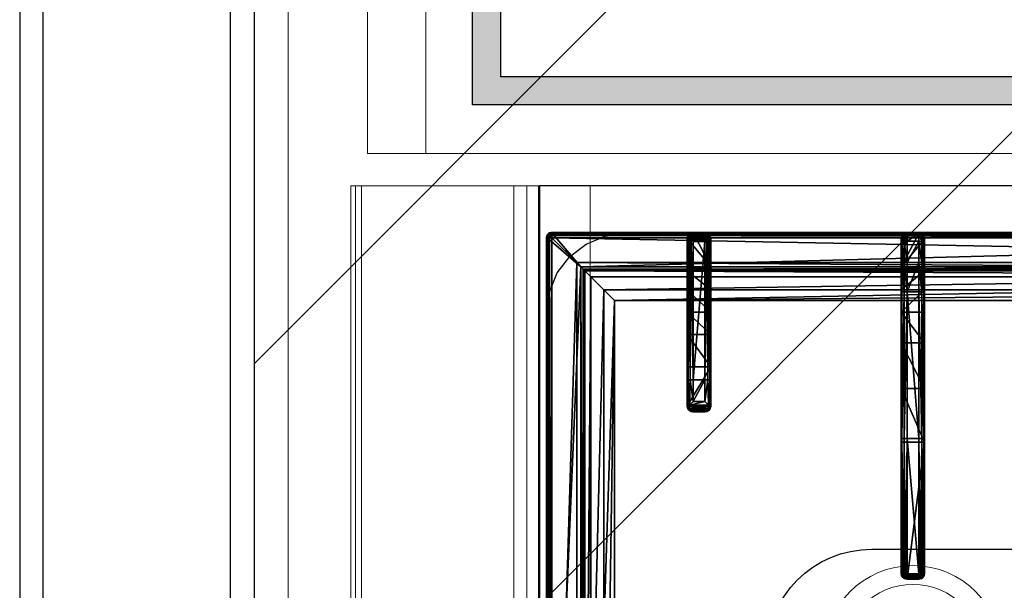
# Model space of a CAD drawing. Header units: millimetres. Extents: x 103872 to 294171, y 5570 to 32737.
# Tile 80 of 117: x 134458 to 134878, y 11881 to 12124. Entities that reach past the tile are written whole.
import ezdxf

# ---------------------------------------------------------------- set-up
doc = ezdxf.new("R2010")
doc.units = ezdxf.units.MM
doc.header["$LTSCALE"] = 2.5
doc.linetypes.add('CONTINUA', pattern=[0])
doc.linetypes.add('DASHED', pattern=[19.05, 12.7, -6.35])
for name, color, linetype, lineweight in [('CKD Equipments', 252, 'Continuous', 0), ('Dimension', 40, 'Continuous', 0), ('EQUIPMENT', 210, 'Continuous', 0), ('WALL', 132, 'Continuous', 25)]:
    doc.layers.add(name, color=color, linetype=linetype, lineweight=lineweight)
for name, color, linetype in [('IQ_200_3D', 1, 'Continuous'), ('IQ_204_2D', 7, 'CONTINUA'), ('IQ_204_3D', 7, 'Continuous')]:
    doc.layers.add(name, color=color, linetype=linetype)

# ---------------------------------------------------------------- blocks, each defined once
blk = doc.blocks.new('*U43')
at = {"color": 8}
for points in [[(0, 0), (6936.3, 0), (6936.3, -10), (0, -10)], [(0, -100), (6936.3, -100), (6936.3, -90), (0, -90)]]:
    blk.add_lwpolyline(points, close=True, dxfattribs=at)
blk = doc.blocks.new('ELECTROLUX-MC7-TOPFYERBRURNERS4')
at = {"layer": 'IQ_200_3D', "color": 8}
for points, invisible_edges in [([(400, -80.5, 900), (454.11, -83.5, 900), (745.89, -83.5, 900), (800, -80.5, 900)], 5), ([(745.89, -83.5, 900), (754.63, -84.65, 900), (800, -80.5, 900)], 10), ([(754.63, -84.65, 900), (762.78, -88.02, 900), (800, -80.5, 900)], 10), ([(762.78, -88.02, 900), (769.77, -93.39, 900), (800, -80.5, 900)], 10), ([(769.77, -93.39, 900), (775.14, -100.38, 900), (800, -80.5, 900)], 10), ([(775.14, -100.38, 900), (778.51, -108.53, 900), (800, -80.5, 900)], 10), ([(778.51, -108.53, 900), (779.66, -117.26, 900), (800, -80.5, 900)], 10), ([(800, -80.5, 900), (779.66, -117.26, 900), (779.66, -619.74, 900), (800, -655, 900)], 5)]:
    blk.add_3dface(points, dxfattribs=dict(at, invisible_edges=invisible_edges))
at = {"layer": 'IQ_204_2D', "color": 8}
for p, q in [((422, -83.5), (778, -83.5)), ((780, -651.5), (780, -85.5)), ((703.52, -146), (703.52, -151)), ((705.63, -146), (703.52, -146)), ((705.63, -151), (705.63, -146)), ((705.96, -143.5), (708.09, -143.5)), ((707.98, -146), (717.19, -146)), ((707.98, -146), (707.98, -151)), ((717.24, -143.5), (708.09, -143.5)), ((717.19, -146), (778, -146)), ((717.19, -151), (717.19, -146)), ((777.53, -143.5), (717.24, -143.5)), ((778, -151), (778, -146)), ((780, -151), (780, -146)), ((780, -151), (780, -146)), ((703.52, -151), (705.63, -151)), ((717.19, -151), (707.98, -151)), ((778, -151), (717.19, -151)), ((708.09, -153.5), (705.96, -153.5)), ((708.09, -153.5), (717.24, -153.5)), ((717.24, -153.5), (777.53, -153.5)), ((634.69, -234.75), (635.11, -234.75)), ((635.11, -234.75), (692.24, -234.75)), ((692.24, -234.75), (754.69, -234.75)), ((754.69, -237.25), (754.69, -234.75)), ((754.69, -234.75), (777.19, -234.75)), ((632.19, -237.25), (632.19, -242.25)), ((632.64, -237.25), (632.19, -237.25)), ((632.64, -237.25), (632.64, -242.25)), ((632.73, -236.66), (632.73, -242.84)), ((634.54, -237.25), (634.54, -242.25)), ((692.19, -237.25), (634.54, -237.25)), ((692.19, -237.25), (692.19, -242.25)), ((754.69, -237.25), (692.19, -237.25)), ((754.69, -237.25), (754.69, -242.25)), ((779.69, -237.25), (754.69, -237.25)), ((779.69, -237.25), (779.69, -242.25)), ((632.19, -242.25), (632.64, -242.25)), ((634.54, -242.25), (692.19, -242.25)), ((692.19, -242.25), (754.69, -242.25)), ((754.69, -244.75), (754.69, -242.25)), ((754.69, -242.25), (779.69, -242.25)), ((635.11, -244.75), (634.69, -244.75)), ((692.24, -244.75), (635.11, -244.75)), ((754.69, -244.75), (692.24, -244.75)), ((777.19, -244.75), (754.69, -244.75))]:
    blk.add_line(p, q, dxfattribs=at)
blk.add_lwpolyline([(751.02, -112.48), (448.98, -112.48), (448.98, -624.52), (751.02, -624.52)], close=True, dxfattribs=at)
blk.add_lwpolyline([(555, -353.5), (555, -222.25, -1), (645, -222.25), (645, -353.5)], format="xyb", dxfattribs=at)
for centre, radius, start, end in [((778, -85.5), 2, 0, 90), ((777.19, -237.25), 2.5, 0, 90), ((777.19, -242.25), 2.5, 270, 0)]:
    blk.add_arc(centre, radius, start, end, dxfattribs=at)
at = {"layer": 'IQ_204_2D', "color": 8, "extrusion": (0, 0, -1)}
for centre, major_axis, ratio, start_param, end_param in [((708.09, -146), (1.92, 1.92), 0.8391, 4.014257, 4.690572), ((708.09, -146), (0, 2.5), 0.84544, -0.894481, 0), ((708.09, -146), (-2.5, 2.5), 0.02182, 4.734206, 5.410521), ((717.24, -146), (0, 2.5), 0.02182, 4.712389, 6.283185), ((777.53, -146), (0, 2.5), 0.948965, 0, 0.895145), ((708.09, -151), (-1.92, 1.92), 0.8391, 4.734206, 5.410521), ((708.09, -151), (2.5, 2.5), 0.02182, 4.014257, 4.690572), ((717.24, -151), (0, 2.5), 0.02182, 3.141593, 4.712389), ((708.09, -151), (0, 2.5), 0.84544, 3.141593, 4.036074), ((777.53, -151), (0, 2.5), 0.948965, 2.246448, 3.141593), ((634.69, -237.25), (-2.5, 0), 0.99863, 0, 1.570796), ((635.11, -237.25), (0, 2.5), 0.951091, -0.914364, 0), ((692.24, -237.25), (0, 2.5), 0.02182, -1.570796, 0), ((636.11, -237.25), (3.47, 0), 0.720185, 3.141593, 3.380139), ((634.69, -242.25), (-2.5, 0), 0.99863, 4.712389, 6.283185), ((636.11, -242.25), (-3.47, 0), 0.720185, -0.238546, 0), ((692.24, -242.25), (0, 2.5), 0.02182, 3.141593, 4.712389), ((635.11, -242.25), (0, 2.5), 0.951091, 3.141593, 4.055957)]:
    blk.add_ellipse(centre, major_axis=major_axis, ratio=ratio, start_param=start_param, end_param=end_param, dxfattribs=at)
at = {"layer": 'IQ_204_2D', "color": 8}
for points, knots in [([(703.52, -146), (703.52, -145.84), (703.54, -145.68), (703.6, -145.36), (703.65, -145.2), (703.77, -144.89), (703.85, -144.74), (704.03, -144.47), (704.13, -144.34), (704.35, -144.12), (704.47, -144.02), (704.74, -143.83), (704.88, -143.75), (705.18, -143.63), (705.34, -143.58), (705.65, -143.51), (705.81, -143.5), (705.96, -143.5)], [15.096253, 15.096253, 15.096253, 15.096253, 15.567018, 15.567018, 16.037783, 16.037783, 16.508548, 16.508548, 16.979314, 16.979314, 17.45135, 17.45135, 17.923386, 17.923386, 18.395422, 18.395422, 18.867458, 18.867458, 18.867458, 18.867458]), ([(778, -146), (778.13, -145.86), (778.26, -145.71), (778.53, -145.41), (778.67, -145.25), (779.01, -144.87), (779.21, -144.64), (779.38, -144.44)], [0, 0, 0, 0, 0.576945, 0.576945, 1.153889, 1.153889, 2.068716, 2.068716, 2.068716, 2.068716]), ([(779.38, -144.44), (779.55, -144.64), (779.69, -144.87), (779.86, -145.25), (779.91, -145.41), (779.97, -145.71), (779.99, -145.86), (780, -146)], [11.858599, 11.858599, 11.858599, 11.858599, 12.773425, 12.773425, 13.35037, 13.35037, 13.927314, 13.927314, 13.927314, 13.927314]), ([(705.96, -153.5), (705.81, -153.5), (705.65, -153.49), (705.34, -153.42), (705.18, -153.37), (704.88, -153.25), (704.74, -153.17), (704.47, -152.98), (704.35, -152.88), (704.13, -152.66), (704.03, -152.53), (703.85, -152.26), (703.77, -152.11), (703.65, -151.8), (703.6, -151.64), (703.54, -151.32), (703.52, -151.16), (703.52, -151)], [3.776921, 3.776921, 3.776921, 3.776921, 4.248957, 4.248957, 4.720993, 4.720993, 5.193029, 5.193029, 5.665065, 5.665065, 6.135831, 6.135831, 6.606596, 6.606596, 7.077361, 7.077361, 7.548126, 7.548126, 7.548126, 7.548126]), ([(779.38, -152.56), (779.21, -152.36), (779.01, -152.13), (778.67, -151.75), (778.53, -151.59), (778.26, -151.29), (778.13, -151.14), (778, -151)], [11.858599, 11.858599, 11.858599, 11.858599, 12.773425, 12.773425, 13.35037, 13.35037, 13.927314, 13.927314, 13.927314, 13.927314]), ([(780, -151), (779.99, -151.14), (779.97, -151.29), (779.91, -151.59), (779.86, -151.75), (779.69, -152.13), (779.55, -152.36), (779.38, -152.56)], [0, 0, 0, 0, 0.576945, 0.576945, 1.153889, 1.153889, 2.068716, 2.068716, 2.068716, 2.068716]), ([(633.22, -235.72), (633.07, -235.92), (632.94, -236.13), (632.8, -236.45), (632.76, -236.56), (632.73, -236.66)], [11.917214, 11.917214, 11.917214, 11.917214, 12.775852, 12.775852, 13.165698, 13.165698, 13.165698, 13.165698]), ([(634.54, -237.25), (634.54, -237.25), (634.54, -237.25), (634.54, -237.25), (634.54, -237.25), (634.54, -237.25), (634.54, -237.25), (634.54, -237.24), (634.54, -237.24), (634.54, -237.24), (634.53, -237.24), (634.53, -237.23), (634.53, -237.23), (634.51, -237.21), (634.5, -237.2), (634.48, -237.18), (634.46, -237.16), (634.41, -237.09), (634.37, -237.05), (634.25, -236.91), (634.15, -236.81), (633.97, -236.6), (633.87, -236.49), (633.68, -236.27), (633.59, -236.16), (633.41, -235.94), (633.31, -235.83), (633.22, -235.72)], [8.18857, 8.18857, 8.18857, 8.18857, 8.190334, 8.190334, 8.192098, 8.192098, 8.195626, 8.195626, 8.202682, 8.202682, 8.216794, 8.216794, 8.245018, 8.245018, 8.301466, 8.301466, 8.414361, 8.414361, 8.640152, 8.640152, 9.091733, 9.091733, 9.543315, 9.543315, 9.994896, 9.994896, 10.458359, 10.458359, 10.458359, 10.458359]), ([(632.73, -242.84), (632.76, -242.94), (632.8, -243.04), (632.94, -243.37), (633.07, -243.58), (633.22, -243.78)], [0.764042, 0.764042, 0.764042, 0.764042, 1.153889, 1.153889, 2.012527, 2.012527, 2.012527, 2.012527]), ([(633.22, -243.78), (633.31, -243.67), (633.41, -243.56), (633.59, -243.34), (633.68, -243.23), (633.87, -243.01), (633.97, -242.9), (634.15, -242.69), (634.25, -242.59), (634.37, -242.45), (634.41, -242.4), (634.46, -242.34), (634.48, -242.32), (634.5, -242.3), (634.51, -242.29), (634.53, -242.27), (634.53, -242.27), (634.53, -242.26), (634.54, -242.26), (634.54, -242.26), (634.54, -242.26), (634.54, -242.25), (634.54, -242.25), (634.54, -242.25), (634.54, -242.25), (634.54, -242.25), (634.54, -242.25), (634.54, -242.25)], [5.918265, 5.918265, 5.918265, 5.918265, 6.381728, 6.381728, 6.833309, 6.833309, 7.284891, 7.284891, 7.736472, 7.736472, 7.962263, 7.962263, 8.075158, 8.075158, 8.131606, 8.131606, 8.15983, 8.15983, 8.173942, 8.173942, 8.180998, 8.180998, 8.184526, 8.184526, 8.18629, 8.18629, 8.188054, 8.188054, 8.188054, 8.188054])]:
    blk.add_open_spline(points, degree=3, knots=knots, dxfattribs=at)
at = {"layer": 'IQ_204_3D', "color": 8}
mesh = blk.add_polyface(dxfattribs=at)
corners = [(779.78, -85.71, 904.1), (780, -85.5, 900), (779.52, -84.72, 904.14), (779.73, -84.5, 900), (778, -83.5, 900), (778.78, -83.98, 904.14), (779, -83.77, 900), (777.79, -83.72, 904.1), (779.48, -85.71, 905.06), (779.29, -84.85, 905), (778.65, -85.21, 905.73), (778.76, -85.71, 905.75), (778.65, -84.21, 905), (777.79, -84.02, 905.06), (778.29, -84.85, 905.73), (777.79, -84.74, 905.75), (777.79, -85.71, 906), (422.21, -85.71, 906), (422.21, -84.74, 905.75), (422.21, -84.02, 905.06), (422.21, -83.72, 904.1), (422, -83.5, 900), (765.45, -638.95, 900), (422, -653.5, 900), (434.55, -638.95, 900), (765.45, -98.05, 900), (780, -651.5, 900), (434.55, -98.05, 900), (420, -85.5, 900), (421, -83.77, 900), (779.73, -652.5, 900), (779, -653.23, 900), (778, -653.5, 900), (420, -651.5, 900), (420.27, -652.5, 900), (421, -653.23, 900), (420.27, -84.5, 900), (421.22, -83.98, 904.14), (420.48, -84.72, 904.14), (420.22, -85.71, 904.1), (421.35, -84.21, 905), (421.71, -84.85, 905.73), (420.71, -84.85, 905), (420.52, -85.71, 905.06), (421.35, -85.21, 905.73), (421.24, -85.71, 905.75), (422.21, -651.29, 906), (421.24, -651.29, 905.75), (420.52, -651.29, 905.06), (420.22, -651.29, 904.1), (420.48, -652.28, 904.14), (421.22, -653.02, 904.14), (422.21, -653.28, 904.1), (420.71, -652.15, 905), (421.35, -651.79, 905.73), (421.35, -652.79, 905), (422.21, -652.98, 905.06), (421.71, -652.15, 905.73), (422.21, -652.26, 905.75), (435.55, -637.95, 899.73), (435.55, -99.05, 899.73), (436.28, -99.78, 899), (436.28, -637.22, 899), (438.88, -634.62, 902.5), (438.88, -102.38, 902.5), (436.31, -637.19, 905.06), (436.31, -99.81, 905.06), (432.81, -96.31, 906), (432.81, -640.69, 906), (448.98, -624.52, 885), (448.98, -112.48, 885), (444.36, -107.86, 885), (444.36, -629.14, 885), (777.79, -653.28, 904.1), (777.79, -652.98, 905.06), (777.79, -651.29, 906), (777.79, -652.26, 905.75), (763.72, -637.22, 899), (764.45, -637.95, 899.73), (764.45, -99.05, 899.73), (763.72, -99.78, 899), (767.19, -640.69, 906), (767.19, -96.31, 906), (778.78, -653.02, 904.14), (779.52, -652.28, 904.14), (779.78, -651.29, 904.1), (778.65, -652.79, 905), (778.29, -652.15, 905.73), (779.29, -652.15, 905), (779.48, -651.29, 905.06), (778.65, -651.79, 905.73), (778.76, -651.29, 905.75), (761.12, -634.62, 902.5), (751.02, -624.52, 885), (763.69, -637.19, 905.06), (755.64, -629.14, 885), (755.64, -107.86, 885), (751.02, -112.48, 885), (761.12, -102.38, 902.5), (763.69, -99.81, 905.06)]
mesh.append_faces([[corners[k] for k in face] for face in [(16, 10, 14), (17, 41, 44), (46, 54, 57), (75, 87, 90)]], dxfattribs={"color": 8})
mesh.append_faces([[corners[k] for k in face] for face in [(4, 5, 6), (8, 10, 11), (16, 11, 10), (15, 16, 14), (7, 19, 13), (13, 18, 15), (28, 38, 36), (19, 41, 18), (17, 18, 41), (45, 17, 44), (39, 48, 43), (43, 47, 45), (23, 51, 35), (48, 54, 47), (46, 47, 54), (58, 46, 57), (52, 74, 56), (76, 56, 74), (26, 84, 30), (74, 87, 76), (85, 88, 84), (88, 87, 86), (75, 76, 87), (91, 75, 90), (85, 8, 89), (11, 89, 8)]], dxfattribs={"vtx0": -1, "color": 8})
mesh.append_faces([[corners[k] for k in face] for face in [(16, 15, 17), (22, 23, 24), (25, 26, 22), (27, 21, 25), (21, 28, 29), (6, 1, 4), (4, 25, 21), (24, 28, 27), (35, 33, 23), (26, 25, 1), (23, 22, 32), (17, 45, 46), (75, 81, 46), (81, 16, 82), (46, 67, 17), (17, 82, 16), (93, 72, 69), (72, 93, 95), (70, 71, 97), (97, 95, 93)]], dxfattribs={"vtx0": -1, "vtx1": -1, "color": 8})
mesh.append_faces([[corners[k] for k in face] for face in [(21, 27, 28), (4, 1, 25), (26, 32, 22), (24, 23, 33)]], dxfattribs={"vtx0": -1, "vtx1": -1, "vtx2": -1, "color": 8})
mesh.append_faces([[corners[k] for k in face] for face in [(17, 15, 18), (24, 33, 28), (46, 45, 47), (75, 58, 76), (16, 91, 11)]], dxfattribs={"vtx0": -1, "vtx2": -1, "color": 8})
mesh.append_faces([[corners[k] for k in face] for face in [(0, 1, 2), (5, 2, 6), (8, 0, 9), (5, 12, 2), (5, 7, 12), (12, 13, 14), (12, 14, 9), (2, 9, 0), (10, 9, 14), (19, 18, 13), (4, 21, 7), (30, 31, 26), (34, 33, 35), (20, 21, 37), (38, 37, 36), (19, 20, 40), (38, 42, 37), (38, 39, 42), (42, 43, 44), (42, 44, 40), (37, 40, 20), (41, 40, 44), (48, 47, 43), (28, 33, 39), (49, 33, 50), (51, 50, 35), (48, 49, 53), (51, 55, 50), (51, 52, 55), (55, 56, 57), (55, 57, 53), (50, 53, 49), (54, 53, 57), (24, 27, 59), (61, 62, 60), (63, 64, 65), (67, 68, 66), (69, 70, 63), (61, 71, 62), (73, 74, 52), (58, 56, 76), (32, 73, 23), (62, 77, 59), (22, 24, 78), (27, 25, 60), (80, 61, 79), (73, 32, 83), (84, 83, 30), (74, 73, 86), (88, 89, 90), (88, 86, 84), (83, 84, 86), (92, 93, 63), (68, 81, 65), (92, 63, 94), (72, 95, 62), (95, 96, 77), (98, 97, 92), (81, 82, 94), (98, 92, 99), (77, 80, 78), (25, 22, 79), (0, 8, 85), (91, 89, 11), (80, 96, 61), (70, 97, 64), (64, 98, 66), (82, 67, 99), (1, 0, 26)]], dxfattribs={"vtx1": -1, "color": 8})
mesh.append_faces([[corners[k] for k in face] for face in [(31, 32, 26), (75, 46, 58), (75, 16, 81), (81, 68, 46), (68, 67, 46), (67, 82, 17), (70, 69, 71), (72, 71, 69), (71, 96, 97), (96, 95, 97), (16, 75, 91)]], dxfattribs={"vtx1": -1, "vtx2": -1, "color": 8})
mesh.append_faces([[corners[k] for k in face] for face in [(1, 3, 2), (4, 7, 5), (2, 3, 6), (8, 9, 10), (7, 13, 12), (12, 9, 2), (13, 15, 14), (7, 20, 19), (21, 20, 7), (6, 3, 1), (28, 36, 29), (21, 29, 37), (28, 39, 38), (37, 29, 36), (19, 40, 41), (39, 43, 42), (42, 40, 37), (43, 45, 44), (39, 49, 48), (33, 49, 39), (33, 34, 50), (23, 52, 51), (50, 34, 35), (48, 53, 54), (52, 56, 55), (55, 53, 50), (56, 58, 57), (27, 60, 59), (62, 59, 60), (64, 66, 65), (68, 65, 66), (70, 64, 63), (71, 72, 62), (73, 52, 23), (77, 78, 59), (24, 59, 78), (25, 79, 60), (61, 60, 79), (32, 31, 83), (26, 85, 84), (83, 31, 30), (74, 86, 87), (73, 83, 86), (85, 89, 88), (88, 90, 87), (89, 91, 90), (93, 69, 63), (81, 94, 65), (63, 65, 94), (95, 77, 62), (96, 80, 77), (97, 93, 92), (82, 99, 94), (92, 94, 99), (80, 79, 78), (22, 78, 79), (96, 71, 61), (97, 98, 64), (98, 99, 66), (67, 66, 99), (0, 85, 26)]], dxfattribs={"vtx2": -1, "color": 8})
mesh = blk.add_polyface(dxfattribs=at)
corners = [(707.98, -151, 934.6), (706.44, -144.44, 933.98), (706.44, -152.56, 933.98), (707.98, -146, 934.6), (705.63, -146, 932.53), (705.63, -151, 932.53), (703.71, -151.96, 920.55), (703.52, -151, 920.59), (704.24, -152.77, 920.43), (707.18, -153.25, 933.14), (705.96, -153.5, 920), (708.09, -153.5, 932.1), (705.03, -153.31, 920.24), (703.52, -146, 920.59), (703.71, -145.04, 920.55), (707.18, -143.75, 933.14), (704.24, -144.23, 920.43), (705.03, -143.69, 920.24), (705.96, -143.5, 920), (708.09, -143.5, 932.1), (717.24, -153.5, 932.5), (722.73, -153.5, 912.68), (775.79, -153.5, 932.5), (746.02, -153.5, 885), (763.72, -153.5, 899), (736.51, -153.5, 900.63), (755.64, -153.5, 885), (764.17, -153.5, 899.53), (764.77, -153.5, 899.88), (777.5, -153.5, 900), (765.45, -153.5, 900), (722.73, -143.5, 912.68), (746.02, -143.5, 885), (736.51, -143.5, 900.63), (717.24, -143.5, 932.5), (777.5, -143.5, 900), (765.45, -143.5, 900), (775.79, -143.5, 932.5), (764.77, -143.5, 899.88), (764.17, -143.5, 899.53), (755.64, -143.5, 885), (763.72, -143.5, 899), (778.27, -146, 933.1), (780, -146, 900), (778.1, -145.2, 933.81), (778.75, -143.83, 900), (777.64, -144.44, 934.45), (779.66, -144.75, 900), (776.82, -143.75, 933.58), (780, -151, 900), (778.27, -151, 933.1), (779.66, -152.25, 900), (778.75, -153.17, 900), (717.19, -144.75, 934.67), (717.19, -146, 935), (717.21, -143.83, 933.75), (776.98, -145.2, 934.87), (776.27, -146, 935), (717.19, -151, 935), (776.27, -151, 935), (777.64, -152.56, 934.45), (776.98, -151.8, 934.87), (778.1, -151.8, 933.81), (776.82, -153.25, 933.58), (717.21, -153.17, 933.75), (717.19, -152.25, 934.67)]
mesh.append_faces([[corners[k] for k in face] for face in [(5, 6, 2), (5, 7, 6), (6, 8, 2), (13, 4, 14), (16, 14, 1), (1, 14, 4), (42, 43, 44), (45, 46, 47), (46, 45, 48), (46, 44, 47), (44, 43, 47), (1, 55, 15), (48, 55, 46), (46, 53, 56), (57, 56, 54), (50, 62, 49), (49, 62, 51), (63, 52, 60), (52, 51, 60), (60, 51, 62), (61, 65, 60), (59, 58, 61), (60, 64, 63), (9, 64, 2)]], dxfattribs={"color": 8})
mesh.append_faces([[corners[k] for k in face] for face in [(0, 1, 2), (15, 16, 1), (16, 15, 17), (19, 17, 15), (32, 25, 33), (35, 48, 45), (35, 30, 36), (3, 53, 1), (53, 55, 1), (55, 53, 46), (58, 65, 61), (65, 64, 60), (64, 65, 2), (65, 0, 2)]], dxfattribs={"vtx0": -1, "color": 8})
mesh.append_faces([[corners[k] for k in face] for face in [(20, 21, 22), (23, 24, 25), (25, 22, 21), (30, 22, 28), (12, 17, 10), (17, 12, 16), (6, 14, 8), (8, 16, 12), (18, 34, 31), (37, 31, 34), (51, 29, 49), (49, 30, 43)]], dxfattribs={"vtx0": -1, "vtx1": -1, "color": 8})
mesh.append_faces([[corners[k] for k in face] for face in [(25, 28, 22), (37, 38, 33), (35, 43, 30)]], dxfattribs={"vtx0": -1, "vtx1": -1, "vtx2": -1, "color": 8})
mesh.append_faces([[corners[k] for k in face] for face in [(37, 33, 31), (33, 39, 41), (34, 15, 55), (34, 55, 48), (58, 54, 3), (54, 58, 59), (20, 63, 64), (20, 64, 9)]], dxfattribs={"vtx0": -1, "vtx2": -1, "color": 8})
mesh.append_faces([[corners[k] for k in face] for face in [(1, 4, 2), (2, 8, 9), (10, 11, 12), (12, 9, 8), (4, 13, 5), (18, 17, 19), (11, 10, 20), (29, 22, 30), (7, 13, 6), (10, 18, 21), (25, 21, 33), (19, 34, 18), (35, 36, 37), (40, 32, 41), (37, 48, 35), (43, 42, 49), (45, 47, 35), (19, 15, 34), (37, 34, 48), (0, 58, 3), (57, 54, 59), (42, 44, 50), (46, 60, 44), (60, 46, 61), (59, 61, 57), (62, 50, 44), (22, 29, 63), (22, 63, 20), (11, 20, 9), (26, 23, 40), (24, 26, 41), (36, 30, 38), (24, 41, 27), (39, 38, 27)]], dxfattribs={"vtx1": -1, "color": 8})
mesh.append_faces([[corners[k] for k in face] for face in [(10, 21, 20), (24, 27, 25), (27, 28, 25), (13, 14, 6), (14, 16, 8), (36, 38, 37), (38, 39, 33), (32, 33, 41), (47, 43, 35), (29, 30, 49), (3, 54, 53), (58, 0, 65)]], dxfattribs={"vtx1": -1, "vtx2": -1, "color": 8})
mesh.append_faces([[corners[k] for k in face] for face in [(0, 3, 1), (4, 5, 2), (11, 9, 12), (13, 7, 5), (23, 26, 24), (17, 18, 10), (18, 31, 21), (32, 23, 25), (21, 31, 33), (42, 50, 49), (51, 52, 29), (54, 56, 53), (46, 56, 61), (60, 62, 44), (61, 56, 57), (29, 52, 63), (23, 32, 40), (26, 40, 41), (30, 28, 38), (41, 39, 27), (38, 28, 27)]], dxfattribs={"vtx2": -1, "color": 8})
mesh = blk.add_polyface(dxfattribs=at)
corners = [(634.06, -235.01, 931.06), (633.44, -235.08, 922), (633.22, -235.72, 931.91), (635.11, -234.75, 930.01), (634.69, -234.75, 922), (632.52, -236, 922), (632.73, -236.66, 931.11), (632.64, -237.25, 930.59), (632.64, -237.1, 930.62), (632.19, -237.25, 922), (632.66, -236.95, 930.72), (690.6, -234.75, 922), (690.6, -244.75, 922), (634.69, -244.75, 922), (632.52, -243.5, 922), (633.44, -244.41, 922), (632.19, -242.25, 922), (692.24, -234.75, 932.5), (713.55, -234.75, 917.44), (754.69, -234.75, 932.5), (765.94, -234.75, 929.49), (774.17, -234.75, 921.25), (777.19, -234.75, 900), (765.45, -234.75, 900), (777.19, -234.75, 910), (733.01, -234.75, 904.45), (764.77, -234.75, 899.88), (764.17, -234.75, 899.53), (755.64, -234.75, 885), (746.02, -234.75, 885), (763.72, -234.75, 899), (692.21, -235.08, 933.75), (633.92, -236.54, 932.35), (692.19, -236, 934.67), (692.19, -237.25, 935), (634.26, -236.93, 932.45), (634.42, -237.1, 932.47), (634.48, -237.18, 932.48), (634.52, -237.22, 932.48), (634.54, -237.25, 932.48), (754.69, -235.08, 933.75), (766.56, -235.08, 930.57), (754.69, -237.25, 935), (767.02, -236, 931.36), (754.69, -236, 934.67), (767.19, -237.25, 931.65), (776.05, -236, 922.33), (775.25, -235.08, 921.87), (779.69, -237.25, 910), (779.35, -236, 910), (776.34, -237.25, 922.5), (778.44, -235.08, 910), (779.69, -237.25, 900), (779.35, -236, 900), (778.44, -235.08, 900), (633.22, -243.78, 931.91), (632.73, -242.84, 931.11), (633.92, -242.96, 932.35), (634.26, -242.57, 932.45), (634.42, -242.4, 932.47), (634.48, -242.32, 932.48), (634.54, -242.26, 932.48), (632.64, -242.25, 930.59), (632.64, -242.4, 930.62), (632.66, -242.55, 930.72), (634.06, -244.49, 931.06), (635.11, -244.75, 930.01), (692.24, -244.75, 932.5), (733.01, -244.75, 904.45), (777.19, -244.75, 910), (713.55, -244.75, 917.44), (746.02, -244.75, 885), (763.72, -244.75, 899), (755.64, -244.75, 885), (764.17, -244.75, 899.53), (764.77, -244.75, 899.88), (765.45, -244.75, 900), (777.19, -244.75, 900), (774.17, -244.75, 921.25), (765.94, -244.75, 929.49), (754.69, -244.75, 932.5), (778.44, -244.41, 910), (775.25, -244.41, 921.87), (779.69, -242.25, 910), (776.05, -243.5, 922.33), (779.35, -243.5, 910), (776.34, -242.25, 922.5), (767.02, -243.5, 931.36), (766.56, -244.41, 930.57), (754.69, -242.25, 935), (754.69, -243.5, 934.67), (767.19, -242.25, 931.65), (754.69, -244.41, 933.75), (778.44, -244.41, 900), (779.69, -242.25, 900), (779.35, -243.5, 900), (692.21, -244.41, 933.75), (692.19, -243.5, 934.67), (692.19, -242.25, 935)]
mesh.append_faces([[corners[k] for k in face] for face in [(0, 1, 2), (1, 5, 2), (2, 5, 6), (32, 33, 2), (2, 31, 0), (56, 14, 55), (65, 55, 15), (15, 55, 14), (65, 96, 55), (55, 97, 57)]], dxfattribs={"color": 8})
mesh.append_faces([[corners[k] for k in face] for face in [(9, 6, 5), (33, 31, 2), (20, 40, 41), (42, 43, 44), (43, 47, 41), (50, 49, 46), (51, 46, 49), (48, 53, 49), (22, 51, 54), (54, 49, 53), (6, 55, 2), (13, 65, 15), (78, 81, 82), (83, 84, 85), (84, 88, 82), (91, 90, 87), (92, 87, 90), (94, 85, 95), (95, 81, 93), (83, 50, 86), (42, 91, 45), (45, 86, 50), (96, 97, 55), (89, 97, 90), (90, 96, 92), (29, 68, 25), (12, 18, 70), (70, 25, 68)]], dxfattribs={"vtx0": -1, "color": 8})
mesh.append_faces([[corners[k] for k in face] for face in [(5, 11, 9), (13, 14, 12), (11, 17, 18), (24, 18, 21), (30, 25, 27), (19, 40, 20), (56, 10, 64), (7, 9, 62), (66, 12, 67), (68, 69, 70), (71, 72, 68), (70, 67, 12), (69, 81, 78), (22, 52, 23), (95, 77, 94), (80, 92, 67), (97, 96, 90), (34, 98, 42)]], dxfattribs={"vtx0": -1, "vtx1": -1, "color": 8})
mesh.append_faces([[corners[k] for k in face] for face in [(24, 23, 25), (36, 37, 34), (37, 38, 34), (38, 39, 34), (60, 37, 59), (37, 60, 38), (38, 61, 39), (61, 38, 60), (37, 36, 59), (62, 64, 10), (69, 68, 76), (23, 94, 77), (61, 60, 98), (60, 59, 98), (39, 61, 34), (61, 98, 34)]], dxfattribs={"vtx0": -1, "vtx1": -1, "vtx2": -1, "color": 8})
mesh.append_faces([[corners[k] for k in face] for face in [(24, 25, 18), (17, 0, 31), (24, 47, 51), (17, 31, 40), (80, 88, 92), (69, 93, 81), (67, 96, 65), (98, 57, 97), (67, 92, 96)]], dxfattribs={"vtx0": -1, "vtx2": -1, "color": 8})
mesh.append_faces([[corners[k] for k in face] for face in [(0, 3, 1), (10, 6, 9), (1, 4, 5), (4, 3, 11), (22, 23, 24), (28, 29, 30), (3, 0, 17), (35, 36, 34), (20, 41, 21), (43, 45, 46), (43, 41, 44), (48, 49, 50), (50, 46, 45), (47, 21, 41), (40, 44, 41), (40, 31, 44), (52, 53, 48), (51, 49, 54), (55, 57, 2), (58, 35, 57), (58, 59, 35), (32, 2, 57), (6, 10, 56), (8, 7, 10), (63, 64, 62), (14, 56, 16), (64, 63, 16), (13, 12, 66), (77, 69, 76), (78, 82, 79), (84, 86, 87), (84, 82, 85), (89, 90, 91), (91, 87, 86), (88, 79, 82), (81, 85, 82), (77, 93, 69), (85, 81, 95), (48, 50, 83), (91, 86, 45), (52, 48, 94), (54, 53, 22), (76, 23, 77), (66, 67, 65), (58, 57, 98), (71, 68, 29), (18, 25, 70), (71, 29, 73), (73, 28, 72), (23, 76, 26), (72, 30, 74), (27, 26, 74)]], dxfattribs={"vtx1": -1, "color": 8})
mesh.append_faces([[corners[k] for k in face] for face in [(7, 8, 9), (4, 11, 5), (11, 12, 9), (14, 16, 12), (16, 9, 12), (3, 17, 11), (17, 19, 18), (19, 20, 18), (20, 21, 18), (23, 26, 25), (26, 27, 25), (29, 25, 30), (33, 32, 34), (34, 42, 33), (33, 44, 31), (19, 17, 40), (22, 24, 51), (36, 35, 59), (7, 62, 10), (9, 16, 62), (63, 62, 16), (72, 74, 68), (74, 75, 68), (75, 76, 68), (69, 78, 70), (78, 79, 70), (79, 80, 70), (80, 67, 70), (53, 52, 22), (52, 94, 23), (89, 98, 97)]], dxfattribs={"vtx1": -1, "vtx2": -1, "color": 8})
mesh.append_faces([[corners[k] for k in face] for face in [(3, 4, 1), (8, 10, 9), (13, 15, 14), (32, 35, 34), (42, 45, 43), (43, 46, 47), (24, 21, 47), (51, 47, 46), (42, 44, 33), (6, 56, 55), (35, 32, 57), (13, 66, 65), (56, 64, 16), (71, 73, 72), (83, 86, 84), (84, 87, 88), (80, 79, 88), (92, 88, 87), (94, 83, 85), (42, 89, 91), (48, 83, 94), (95, 93, 77), (59, 58, 98), (98, 89, 42), (12, 11, 18), (29, 28, 73), (28, 30, 72), (76, 75, 26), (30, 27, 74), (26, 75, 74)]], dxfattribs={"vtx2": -1, "color": 8})
blk = doc.blocks.new('ELECTROLUX-MC-BURNER6')
for radius in [38, 30]:
    blk.add_circle((0, 0), radius)
blk = doc.blocks.new('ARCH')
at = {"layer": 'CKD Equipments'}
h = blk.add_hatch(color=8, dxfattribs=at)
h.dxf.hatch_style = 1
h.paths.add_polyline_path([(115814.08, 12548.76), (116426.77, 12548.76), (116426.77, 12087.97), (115814.08, 12087.97)])
h.paths.add_polyline_path([(115826.08, 12536.76), (116414.77, 12536.76), (116414.77, 12099.97), (115826.08, 12099.97)], flags=16)
at = {"layer": 'CKD Equipments', "color": 8}
for p, q in [((115762.15, 11253.55, -880), (115762.15, 12053.55, -880)), ((115762.15, 12053.55, -880), (116417.15, 12053.55, -880)), ((115842.15, 11253.55, -880), (115842.15, 12053.55, -880))]:
    blk.add_line(p, q, dxfattribs=at)
for points in [[(115735.38, 12600.23), (115735.38, 10800.23), (116535.38, 10800.23), (116535.38, 12600.23), (115735.38, 12600.23)], [(115769.16, 12567.32), (115769.16, 12067.32), (116470.3, 12067.32), (116470.3, 12567.32), (115769.16, 12567.32), (115794.16, 12567.32), (115794.16, 12067.32)]]:
    blk.add_lwpolyline(points, dxfattribs=at)
for points, invisible_edges in [([(115762.49, 11253.55, 32.22), (115762.15, 11253.55, 30.5), (115762.15, 12053.55, 30.5), (115762.49, 12053.55, 32.22)], 8), ([(115762.15, 11253.55, 22.7), (115762.28, 11253.55, 21.81), (115762.28, 12053.55, 21.81), (115762.15, 12053.55, 22.7)], 2), ([(115762.28, 11253.55, 21.81), (115762.7, 11253.55, 21.01), (115762.7, 12053.55, 21.01), (115762.28, 12053.55, 21.81)], 10), ([(115763.47, 11253.55, 33.68), (115762.49, 11253.55, 32.22), (115762.49, 12053.55, 32.22), (115763.47, 12053.55, 33.68)], 10), ([(115762.7, 11253.55, 21.01), (115763.34, 11253.55, 20.39), (115763.34, 12053.55, 20.39), (115762.7, 12053.55, 21.01)], 10), ([(115763.34, 11253.55, 20.39), (115764.15, 11253.55, 20), (115764.15, 12053.55, 20), (115763.34, 12053.55, 20.39)], 8), ([(115764.93, 11253.55, 34.66), (115763.47, 11253.55, 33.68), (115763.47, 12053.55, 33.68), (115764.93, 12053.55, 34.66)], 10), ([(116417.15, 12053.55, -230), (115864.15, 12053.55, -156), (115764.15, 12053.55, 20), (116417.15, 12053.55, 20)], 3), ([(115764.15, 12053.55, 20), (115764.15, 12053.55, -156), (115864.15, 12053.55, -156)], 8), ([(115766.65, 11253.55, 35), (115764.93, 11253.55, 34.66), (115764.93, 12053.55, 34.66), (115766.65, 12053.55, 35)], 2), ([(115833.76, 11253.55, 34.58), (115831.65, 11253.55, 35), (115831.65, 12053.55, 35), (115833.76, 12053.55, 34.58)], 8), ([(115835.54, 11253.55, 33.39), (115833.76, 11253.55, 34.58), (115833.76, 12053.55, 34.58), (115835.54, 12053.55, 33.39)], 10), ([(115836.73, 11253.55, 31.6), (115835.54, 11253.55, 33.39), (115835.54, 12053.55, 33.39), (115836.73, 12053.55, 31.6)], 10), ([(115837.15, 11253.55, 29.5), (115836.73, 11253.55, 31.6), (115836.73, 12053.55, 31.6), (115837.15, 12053.55, 29.5)], 2), ([(115837.6, 11253.55, 23.59), (115837.15, 11253.55, 25.7), (115837.15, 12053.55, 25.7), (115837.6, 12053.55, 23.59)], 8), ([(115838.79, 11253.55, 21.78), (115837.6, 11253.55, 23.59), (115837.6, 12053.55, 23.59), (115838.79, 12053.55, 21.78)], 10), ([(115840.56, 11253.55, 20.53), (115838.79, 11253.55, 21.78), (115838.79, 12053.55, 21.78), (115840.56, 12053.55, 20.53)], 10), ([(115842.65, 11253.55, 20), (115840.56, 11253.55, 20.53), (115840.56, 12053.55, 20.53), (115842.65, 12053.55, 20)], 2), ([(115864.15, 12053.55, -156), (116417.15, 12053.55, -230), (115864.15, 12053.55, -230)], 1)]:
    blk.add_3dface(points, dxfattribs=dict(at, invisible_edges=invisible_edges))
for points in [[(115762.15, 11253.55, 30.5), (115762.15, 11253.55, 22.7), (115762.15, 12053.55, 22.7), (115762.15, 12053.55, 30.5)], [(115764.15, 11253.55, -156), (115764.15, 11253.55, 20), (115764.15, 12053.55, 20), (115764.15, 12053.55, -156)], [(115864.15, 11253.55, -156), (115764.15, 11253.55, -156), (115764.15, 12053.55, -156), (115864.15, 12053.55, -156)], [(115831.65, 11253.55, 35), (115766.65, 11253.55, 35), (115766.65, 12053.55, 35), (115831.65, 12053.55, 35)], [(115837.15, 11253.55, 25.7), (115837.15, 11253.55, 29.5), (115837.15, 12053.55, 29.5), (115837.15, 12053.55, 25.7)], [(116417.15, 11253.55, -230), (115864.15, 11253.55, -230), (115864.15, 12053.55, -230), (116417.15, 12053.55, -230)], [(115864.15, 11253.55, -230), (115864.15, 12053.55, -230), (115864.15, 12053.55, -156), (115864.15, 11253.55, -156)]]:
    blk.add_3dface(points, dxfattribs=at)
at = {"layer": 'EQUIPMENT', "color": 8, "linetype": 'DASHED', "lineweight": 18, "ltscale": 800}
blk.add_lwpolyline([(115720.83, 13210.58), (115720.83, 10791.76), (116720.83, 10791.76), (116720.83, 13210.58)], close=True, dxfattribs=at)
at = {"layer": 'IQ_200_3D', "color": 8}
for points in [[(115814.08, 12548.76), (116426.77, 12548.76), (116426.77, 12087.97), (115814.08, 12087.97)], [(115826.08, 12536.76), (116414.77, 12536.76), (116414.77, 12099.97), (115826.08, 12099.97)]]:
    blk.add_lwpolyline(points, close=True, dxfattribs=at)
at = {"layer": 'CKD Equipments', "color": 8, "rotation": 90}
for name, p in [('ELECTROLUX-MC7-TOPFYERBRURNERS4', (115762.15, 11253.55, -880)), ('ELECTROLUX-MC-BURNER6', (116001.9, 11853.55, -880))]:
    blk.add_blockref(name, p, dxfattribs=at)
at = {"layer": 'WALL', "color": 8, "xscale": -1, "rotation": 89.99999999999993}
blk.add_blockref('*U43', (115620.83, 13310.58), dxfattribs=at)

msp = doc.modelspace()

# ---------------------------------------------------------------- block references
at = {"layer": 'Dimension'}
msp.add_blockref('ARCH', (18837.33, 0), dxfattribs=at)

# ---------------------------------------------------------------- next in the draw order: hatches: boundary and pattern name
h = msp.add_hatch(dxfattribs=at)
h.set_pattern_fill('ANSI31', color=5, scale=50)
h.paths.add_polyline_path([(137058.16, 13210.58), (134558.16, 13210.58), (134558.16, 8500.58), (137058.16, 8500.58)])

# ---------------------------------------------------------------- next in the draw order: linework, layer by layer
at = {"layer": 'Dimension', "color": 5}
msp.add_lwpolyline([(137058.16, 13210.58), (134558.16, 13210.58), (134558.16, 8500.58), (137058.16, 8500.58)], close=True, dxfattribs=at)

doc.saveas('drawing.dxf')
